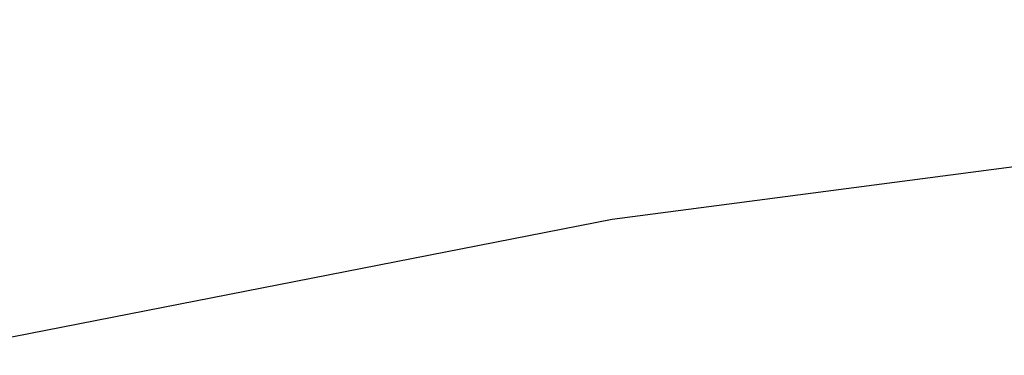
# Model space of a CAD drawing. Extents: x 0 to 370488, y 0 to 4202825.
# Tile 34 of 256: x 360212.91 to 360214.19, y 4200495.303 to 4200495.74. Entities that reach past the tile are written whole.
import ezdxf

# ---------------------------------------------------------------- set-up
doc = ezdxf.new("R2010")
doc.units = 0
doc.header["$LTSCALE"] = 0.5
doc.header["$MEASUREMENT"] = 0
doc.layers.add('(032) Горизонтали утолщенные', color=32, linetype='Continuous', lineweight=30)

msp = doc.modelspace()

# ---------------------------------------------------------------- linework, layer by layer
at = {"layer": '(032) Горизонтали утолщенные', "color": 32}
msp.add_polyline3d([(360221.7452, 4200495.4614, 546), (360220.39, 4200495.59, 546), (360218.98, 4200495.69, 546), (360217.57, 4200495.74, 546), (360216.2, 4200495.73, 546), (360214.9, 4200495.64, 546), (360213.68, 4200495.48, 546), (360212.51, 4200495.25, 546), (360211.4, 4200494.95, 546), (360210.33, 4200494.58, 546), (360209.3, 4200494.14, 546), (360208.29, 4200493.63, 546), (360207.29, 4200493.06, 546), (360206.32, 4200492.41, 546), (360205.37, 4200491.68, 546), (360204.44, 4200490.86, 546)], dxfattribs=at)
msp.add_polyline3d([(360221.7452, 4200495.4614, 546), (360220.39, 4200495.59, 546), (360218.98, 4200495.69, 546), (360217.57, 4200495.74, 546), (360216.2, 4200495.73, 546), (360214.9, 4200495.64, 546), (360213.68, 4200495.48, 546), (360212.51, 4200495.25, 546), (360211.4, 4200494.95, 546), (360210.33, 4200494.58, 546), (360209.3, 4200494.14, 546), (360208.29, 4200493.63, 546), (360207.29, 4200493.06, 546), (360206.32, 4200492.41, 546), (360205.37, 4200491.68, 546), (360204.44, 4200490.86, 546)], dxfattribs=at)
msp.add_polyline3d([(360221.7452, 4200495.4614, 546), (360220.39, 4200495.59, 546), (360218.98, 4200495.69, 546), (360217.57, 4200495.74, 546), (360216.2, 4200495.73, 546), (360214.9, 4200495.64, 546), (360213.68, 4200495.48, 546), (360212.51, 4200495.25, 546), (360211.4, 4200494.95, 546), (360210.33, 4200494.58, 546), (360209.3, 4200494.14, 546), (360208.29, 4200493.63, 546), (360207.29, 4200493.06, 546), (360206.32, 4200492.41, 546), (360205.37, 4200491.68, 546), (360204.44, 4200490.86, 546)], dxfattribs=at)
msp.add_polyline3d([(360221.7452, 4200495.4614, 546), (360220.39, 4200495.59, 546), (360218.98, 4200495.69, 546), (360217.57, 4200495.74, 546), (360216.2, 4200495.73, 546), (360214.9, 4200495.64, 546), (360213.68, 4200495.48, 546), (360212.51, 4200495.25, 546), (360211.4, 4200494.95, 546), (360210.33, 4200494.58, 546), (360209.3, 4200494.14, 546), (360208.29, 4200493.63, 546), (360207.29, 4200493.06, 546), (360206.32, 4200492.41, 546), (360205.37, 4200491.68, 546), (360204.44, 4200490.86, 546)], dxfattribs=at)
msp.add_polyline3d([(360221.7452, 4200495.4614, 546), (360220.39, 4200495.59, 546), (360218.98, 4200495.69, 546), (360217.57, 4200495.74, 546), (360216.2, 4200495.73, 546), (360214.9, 4200495.64, 546), (360213.68, 4200495.48, 546), (360212.51, 4200495.25, 546), (360211.4, 4200494.95, 546), (360210.33, 4200494.58, 546), (360209.3, 4200494.14, 546), (360208.29, 4200493.63, 546), (360207.29, 4200493.06, 546), (360206.32, 4200492.41, 546), (360205.37, 4200491.68, 546), (360204.44, 4200490.86, 546)], dxfattribs=at)
msp.add_polyline3d([(360221.7452, 4200495.4614, 546), (360220.39, 4200495.59, 546), (360218.98, 4200495.69, 546), (360217.57, 4200495.74, 546), (360216.2, 4200495.73, 546), (360214.9, 4200495.64, 546), (360213.68, 4200495.48, 546), (360212.51, 4200495.25, 546), (360211.4, 4200494.95, 546), (360210.33, 4200494.58, 546), (360209.3, 4200494.14, 546), (360208.29, 4200493.63, 546), (360207.29, 4200493.06, 546), (360206.32, 4200492.41, 546), (360205.37, 4200491.68, 546), (360204.44, 4200490.86, 546)], dxfattribs=at)
msp.add_polyline3d([(360221.7452, 4200495.4614, 546), (360220.39, 4200495.59, 546), (360218.98, 4200495.69, 546), (360217.57, 4200495.74, 546), (360216.2, 4200495.73, 546), (360214.9, 4200495.64, 546), (360213.68, 4200495.48, 546), (360212.51, 4200495.25, 546), (360211.4, 4200494.95, 546), (360210.33, 4200494.58, 546), (360209.3, 4200494.14, 546), (360208.29, 4200493.63, 546), (360207.29, 4200493.06, 546), (360206.32, 4200492.41, 546), (360205.37, 4200491.68, 546), (360204.44, 4200490.86, 546)], dxfattribs=at)
msp.add_polyline3d([(360221.7452, 4200495.4614, 546), (360220.39, 4200495.59, 546), (360218.98, 4200495.69, 546), (360217.57, 4200495.74, 546), (360216.2, 4200495.73, 546), (360214.9, 4200495.64, 546), (360213.68, 4200495.48, 546), (360212.51, 4200495.25, 546), (360211.4, 4200494.95, 546), (360210.33, 4200494.58, 546), (360209.3, 4200494.14, 546), (360208.29, 4200493.63, 546), (360207.29, 4200493.06, 546), (360206.32, 4200492.41, 546), (360205.37, 4200491.68, 546), (360204.44, 4200490.86, 546)], dxfattribs=at)
msp.add_polyline3d([(360221.7452, 4200495.4614, 546), (360220.39, 4200495.59, 546), (360218.98, 4200495.69, 546), (360217.57, 4200495.74, 546), (360216.2, 4200495.73, 546), (360214.9, 4200495.64, 546), (360213.68, 4200495.48, 546), (360212.51, 4200495.25, 546), (360211.4, 4200494.95, 546), (360210.33, 4200494.58, 546), (360209.3, 4200494.14, 546), (360208.29, 4200493.63, 546), (360207.29, 4200493.06, 546), (360206.32, 4200492.41, 546), (360205.37, 4200491.68, 546), (360204.44, 4200490.86, 546)], dxfattribs=at)
msp.add_polyline3d([(360221.7452, 4200495.4614, 546), (360220.39, 4200495.59, 546), (360218.98, 4200495.69, 546), (360217.57, 4200495.74, 546), (360216.2, 4200495.73, 546), (360214.9, 4200495.64, 546), (360213.68, 4200495.48, 546), (360212.51, 4200495.25, 546), (360211.4, 4200494.95, 546), (360210.33, 4200494.58, 546), (360209.3, 4200494.14, 546), (360208.29, 4200493.63, 546), (360207.29, 4200493.06, 546), (360206.32, 4200492.41, 546), (360205.37, 4200491.68, 546), (360204.44, 4200490.86, 546)], dxfattribs=at)
msp.add_polyline3d([(360221.7452, 4200495.4614, 546), (360220.39, 4200495.59, 546), (360218.98, 4200495.69, 546), (360217.57, 4200495.74, 546), (360216.2, 4200495.73, 546), (360214.9, 4200495.64, 546), (360213.68, 4200495.48, 546), (360212.51, 4200495.25, 546), (360211.4, 4200494.95, 546), (360210.33, 4200494.58, 546), (360209.3, 4200494.14, 546), (360208.29, 4200493.63, 546), (360207.29, 4200493.06, 546), (360206.32, 4200492.41, 546), (360205.37, 4200491.68, 546), (360204.44, 4200490.86, 546)], dxfattribs=at)
msp.add_polyline3d([(360221.7452, 4200495.4614, 546), (360220.39, 4200495.59, 546), (360218.98, 4200495.69, 546), (360217.57, 4200495.74, 546), (360216.2, 4200495.73, 546), (360214.9, 4200495.64, 546), (360213.68, 4200495.48, 546), (360212.51, 4200495.25, 546), (360211.4, 4200494.95, 546), (360210.33, 4200494.58, 546), (360209.3, 4200494.14, 546), (360208.29, 4200493.63, 546), (360207.29, 4200493.06, 546), (360206.32, 4200492.41, 546), (360205.37, 4200491.68, 546), (360204.44, 4200490.86, 546)], dxfattribs=at)
msp.add_polyline3d([(360221.7452, 4200495.4614, 546), (360220.39, 4200495.59, 546), (360218.98, 4200495.69, 546), (360217.57, 4200495.74, 546), (360216.2, 4200495.73, 546), (360214.9, 4200495.64, 546), (360213.68, 4200495.48, 546), (360212.51, 4200495.25, 546), (360211.4, 4200494.95, 546), (360210.33, 4200494.58, 546), (360209.3, 4200494.14, 546), (360208.29, 4200493.63, 546), (360207.29, 4200493.06, 546), (360206.32, 4200492.41, 546), (360205.37, 4200491.68, 546), (360204.44, 4200490.86, 546)], dxfattribs=at)
msp.add_polyline3d([(360221.7452, 4200495.4614, 546), (360220.39, 4200495.59, 546), (360218.98, 4200495.69, 546), (360217.57, 4200495.74, 546), (360216.2, 4200495.73, 546), (360214.9, 4200495.64, 546), (360213.68, 4200495.48, 546), (360212.51, 4200495.25, 546), (360211.4, 4200494.95, 546), (360210.33, 4200494.58, 546), (360209.3, 4200494.14, 546), (360208.29, 4200493.63, 546), (360207.29, 4200493.06, 546), (360206.32, 4200492.41, 546), (360205.37, 4200491.68, 546), (360204.44, 4200490.86, 546)], dxfattribs=at)
msp.add_polyline3d([(360221.7452, 4200495.4614, 546), (360220.39, 4200495.59, 546), (360218.98, 4200495.69, 546), (360217.57, 4200495.74, 546), (360216.2, 4200495.73, 546), (360214.9, 4200495.64, 546), (360213.68, 4200495.48, 546), (360212.51, 4200495.25, 546), (360211.4, 4200494.95, 546), (360210.33, 4200494.58, 546), (360209.3, 4200494.14, 546), (360208.29, 4200493.63, 546), (360207.29, 4200493.06, 546), (360206.32, 4200492.41, 546), (360205.37, 4200491.68, 546), (360204.44, 4200490.86, 546)], dxfattribs=at)
msp.add_polyline3d([(360221.7452, 4200495.4614, 546), (360220.39, 4200495.59, 546), (360218.98, 4200495.69, 546), (360217.57, 4200495.74, 546), (360216.2, 4200495.73, 546), (360214.9, 4200495.64, 546), (360213.68, 4200495.48, 546), (360212.51, 4200495.25, 546), (360211.4, 4200494.95, 546), (360210.33, 4200494.58, 546), (360209.3, 4200494.14, 546), (360208.29, 4200493.63, 546), (360207.29, 4200493.06, 546), (360206.32, 4200492.41, 546), (360205.37, 4200491.68, 546), (360204.44, 4200490.86, 546)], dxfattribs=at)
msp.add_polyline3d([(360221.7452, 4200495.4614, 546), (360220.39, 4200495.59, 546), (360218.98, 4200495.69, 546), (360217.57, 4200495.74, 546), (360216.2, 4200495.73, 546), (360214.9, 4200495.64, 546), (360213.68, 4200495.48, 546), (360212.51, 4200495.25, 546), (360211.4, 4200494.95, 546), (360210.33, 4200494.58, 546), (360209.3, 4200494.14, 546), (360208.29, 4200493.63, 546), (360207.29, 4200493.06, 546), (360206.32, 4200492.41, 546), (360205.37, 4200491.68, 546), (360204.44, 4200490.86, 546)], dxfattribs=at)
msp.add_polyline3d([(360221.7452, 4200495.4614, 546), (360220.39, 4200495.59, 546), (360218.98, 4200495.69, 546), (360217.57, 4200495.74, 546), (360216.2, 4200495.73, 546), (360214.9, 4200495.64, 546), (360213.68, 4200495.48, 546), (360212.51, 4200495.25, 546), (360211.4, 4200494.95, 546), (360210.33, 4200494.58, 546), (360209.3, 4200494.14, 546), (360208.29, 4200493.63, 546), (360207.29, 4200493.06, 546), (360206.32, 4200492.41, 546), (360205.37, 4200491.68, 546), (360204.44, 4200490.86, 546)], dxfattribs=at)
msp.add_polyline3d([(360221.7452, 4200495.4614, 546), (360220.39, 4200495.59, 546), (360218.98, 4200495.69, 546), (360217.57, 4200495.74, 546), (360216.2, 4200495.73, 546), (360214.9, 4200495.64, 546), (360213.68, 4200495.48, 546), (360212.51, 4200495.25, 546), (360211.4, 4200494.95, 546), (360210.33, 4200494.58, 546), (360209.3, 4200494.14, 546), (360208.29, 4200493.63, 546), (360207.29, 4200493.06, 546), (360206.32, 4200492.41, 546), (360205.37, 4200491.68, 546), (360204.44, 4200490.86, 546)], dxfattribs=at)
msp.add_polyline3d([(360221.7452, 4200495.4614, 546), (360220.39, 4200495.59, 546), (360218.98, 4200495.69, 546), (360217.57, 4200495.74, 546), (360216.2, 4200495.73, 546), (360214.9, 4200495.64, 546), (360213.68, 4200495.48, 546), (360212.51, 4200495.25, 546), (360211.4, 4200494.95, 546), (360210.33, 4200494.58, 546), (360209.3, 4200494.14, 546), (360208.29, 4200493.63, 546), (360207.29, 4200493.06, 546), (360206.32, 4200492.41, 546), (360205.37, 4200491.68, 546), (360204.44, 4200490.86, 546)], dxfattribs=at)
msp.add_polyline3d([(360221.7452, 4200495.4614, 546), (360220.39, 4200495.59, 546), (360218.98, 4200495.69, 546), (360217.57, 4200495.74, 546), (360216.2, 4200495.73, 546), (360214.9, 4200495.64, 546), (360213.68, 4200495.48, 546), (360212.51, 4200495.25, 546), (360211.4, 4200494.95, 546), (360210.33, 4200494.58, 546), (360209.3, 4200494.14, 546), (360208.29, 4200493.63, 546), (360207.29, 4200493.06, 546), (360206.32, 4200492.41, 546), (360205.37, 4200491.68, 546), (360204.44, 4200490.86, 546)], dxfattribs=at)
msp.add_polyline3d([(360221.7452, 4200495.4614, 546), (360220.39, 4200495.59, 546), (360218.98, 4200495.69, 546), (360217.57, 4200495.74, 546), (360216.2, 4200495.73, 546), (360214.9, 4200495.64, 546), (360213.68, 4200495.48, 546), (360212.51, 4200495.25, 546), (360211.4, 4200494.95, 546), (360210.33, 4200494.58, 546), (360209.3, 4200494.14, 546), (360208.29, 4200493.63, 546), (360207.29, 4200493.06, 546), (360206.32, 4200492.41, 546), (360205.37, 4200491.68, 546), (360204.44, 4200490.86, 546)], dxfattribs=at)
msp.add_polyline3d([(360221.7452, 4200495.4614, 546), (360220.39, 4200495.59, 546), (360218.98, 4200495.69, 546), (360217.57, 4200495.74, 546), (360216.2, 4200495.73, 546), (360214.9, 4200495.64, 546), (360213.68, 4200495.48, 546), (360212.51, 4200495.25, 546), (360211.4, 4200494.95, 546), (360210.33, 4200494.58, 546), (360209.3, 4200494.14, 546), (360208.29, 4200493.63, 546), (360207.29, 4200493.06, 546), (360206.32, 4200492.41, 546), (360205.37, 4200491.68, 546), (360204.44, 4200490.86, 546)], dxfattribs=at)
msp.add_polyline3d([(360221.7452, 4200495.4614, 546), (360220.39, 4200495.59, 546), (360218.98, 4200495.69, 546), (360217.57, 4200495.74, 546), (360216.2, 4200495.73, 546), (360214.9, 4200495.64, 546), (360213.68, 4200495.48, 546), (360212.51, 4200495.25, 546), (360211.4, 4200494.95, 546), (360210.33, 4200494.58, 546), (360209.3, 4200494.14, 546), (360208.29, 4200493.63, 546), (360207.29, 4200493.06, 546), (360206.32, 4200492.41, 546), (360205.37, 4200491.68, 546), (360204.44, 4200490.86, 546)], dxfattribs=at)
msp.add_polyline3d([(360221.7452, 4200495.4614, 546), (360220.39, 4200495.59, 546), (360218.98, 4200495.69, 546), (360217.57, 4200495.74, 546), (360216.2, 4200495.73, 546), (360214.9, 4200495.64, 546), (360213.68, 4200495.48, 546), (360212.51, 4200495.25, 546), (360211.4, 4200494.95, 546), (360210.33, 4200494.58, 546), (360209.3, 4200494.14, 546), (360208.29, 4200493.63, 546), (360207.29, 4200493.06, 546), (360206.32, 4200492.41, 546), (360205.37, 4200491.68, 546), (360204.44, 4200490.86, 546)], dxfattribs=at)
msp.add_polyline3d([(360221.7452, 4200495.4614, 546), (360220.39, 4200495.59, 546), (360218.98, 4200495.69, 546), (360217.57, 4200495.74, 546), (360216.2, 4200495.73, 546), (360214.9, 4200495.64, 546), (360213.68, 4200495.48, 546), (360212.51, 4200495.25, 546), (360211.4, 4200494.95, 546), (360210.33, 4200494.58, 546), (360209.3, 4200494.14, 546), (360208.29, 4200493.63, 546), (360207.29, 4200493.06, 546), (360206.32, 4200492.41, 546), (360205.37, 4200491.68, 546), (360204.44, 4200490.86, 546)], dxfattribs=at)
msp.add_polyline3d([(360221.7452, 4200495.4614, 546), (360220.39, 4200495.59, 546), (360218.98, 4200495.69, 546), (360217.57, 4200495.74, 546), (360216.2, 4200495.73, 546), (360214.9, 4200495.64, 546), (360213.68, 4200495.48, 546), (360212.51, 4200495.25, 546), (360211.4, 4200494.95, 546), (360210.33, 4200494.58, 546), (360209.3, 4200494.14, 546), (360208.29, 4200493.63, 546), (360207.29, 4200493.06, 546), (360206.32, 4200492.41, 546), (360205.37, 4200491.68, 546), (360204.44, 4200490.86, 546)], dxfattribs=at)
msp.add_polyline3d([(360221.7452, 4200495.4614, 546), (360220.39, 4200495.59, 546), (360218.98, 4200495.69, 546), (360217.57, 4200495.74, 546), (360216.2, 4200495.73, 546), (360214.9, 4200495.64, 546), (360213.68, 4200495.48, 546), (360212.51, 4200495.25, 546), (360211.4, 4200494.95, 546), (360210.33, 4200494.58, 546), (360209.3, 4200494.14, 546), (360208.29, 4200493.63, 546), (360207.29, 4200493.06, 546), (360206.32, 4200492.41, 546), (360205.37, 4200491.68, 546), (360204.44, 4200490.86, 546)], dxfattribs=at)
msp.add_polyline3d([(360221.7452, 4200495.4614, 546), (360220.39, 4200495.59, 546), (360218.98, 4200495.69, 546), (360217.57, 4200495.74, 546), (360216.2, 4200495.73, 546), (360214.9, 4200495.64, 546), (360213.68, 4200495.48, 546), (360212.51, 4200495.25, 546), (360211.4, 4200494.95, 546), (360210.33, 4200494.58, 546), (360209.3, 4200494.14, 546), (360208.29, 4200493.63, 546), (360207.29, 4200493.06, 546), (360206.32, 4200492.41, 546), (360205.37, 4200491.68, 546), (360204.44, 4200490.86, 546)], dxfattribs=at)
msp.add_polyline3d([(360221.7452, 4200495.4614, 546), (360220.39, 4200495.59, 546), (360218.98, 4200495.69, 546), (360217.57, 4200495.74, 546), (360216.2, 4200495.73, 546), (360214.9, 4200495.64, 546), (360213.68, 4200495.48, 546), (360212.51, 4200495.25, 546), (360211.4, 4200494.95, 546), (360210.33, 4200494.58, 546), (360209.3, 4200494.14, 546), (360208.29, 4200493.63, 546), (360207.29, 4200493.06, 546), (360206.32, 4200492.41, 546), (360205.37, 4200491.68, 546), (360204.44, 4200490.86, 546)], dxfattribs=at)
msp.add_polyline3d([(360221.7452, 4200495.4614, 546), (360220.39, 4200495.59, 546), (360218.98, 4200495.69, 546), (360217.57, 4200495.74, 546), (360216.2, 4200495.73, 546), (360214.9, 4200495.64, 546), (360213.68, 4200495.48, 546), (360212.51, 4200495.25, 546), (360211.4, 4200494.95, 546), (360210.33, 4200494.58, 546), (360209.3, 4200494.14, 546), (360208.29, 4200493.63, 546), (360207.29, 4200493.06, 546), (360206.32, 4200492.41, 546), (360205.37, 4200491.68, 546), (360204.44, 4200490.86, 546)], dxfattribs=at)
msp.add_polyline3d([(360221.7452, 4200495.4614, 546), (360220.39, 4200495.59, 546), (360218.98, 4200495.69, 546), (360217.57, 4200495.74, 546), (360216.2, 4200495.73, 546), (360214.9, 4200495.64, 546), (360213.68, 4200495.48, 546), (360212.51, 4200495.25, 546), (360211.4, 4200494.95, 546), (360210.33, 4200494.58, 546), (360209.3, 4200494.14, 546), (360208.29, 4200493.63, 546), (360207.29, 4200493.06, 546), (360206.32, 4200492.41, 546), (360205.37, 4200491.68, 546), (360204.44, 4200490.86, 546)], dxfattribs=at)
msp.add_polyline3d([(360221.7452, 4200495.4614, 546), (360220.39, 4200495.59, 546), (360218.98, 4200495.69, 546), (360217.57, 4200495.74, 546), (360216.2, 4200495.73, 546), (360214.9, 4200495.64, 546), (360213.68, 4200495.48, 546), (360212.51, 4200495.25, 546), (360211.4, 4200494.95, 546), (360210.33, 4200494.58, 546), (360209.3, 4200494.14, 546), (360208.29, 4200493.63, 546), (360207.29, 4200493.06, 546), (360206.32, 4200492.41, 546), (360205.37, 4200491.68, 546), (360204.44, 4200490.86, 546)], dxfattribs=at)
msp.add_polyline3d([(360221.7452, 4200495.4614, 546), (360220.39, 4200495.59, 546), (360218.98, 4200495.69, 546), (360217.57, 4200495.74, 546), (360216.2, 4200495.73, 546), (360214.9, 4200495.64, 546), (360213.68, 4200495.48, 546), (360212.51, 4200495.25, 546), (360211.4, 4200494.95, 546), (360210.33, 4200494.58, 546), (360209.3, 4200494.14, 546), (360208.29, 4200493.63, 546), (360207.29, 4200493.06, 546), (360206.32, 4200492.41, 546), (360205.37, 4200491.68, 546), (360204.44, 4200490.86, 546)], dxfattribs=at)
msp.add_polyline3d([(360221.7452, 4200495.4614, 546), (360220.39, 4200495.59, 546), (360218.98, 4200495.69, 546), (360217.57, 4200495.74, 546), (360216.2, 4200495.73, 546), (360214.9, 4200495.64, 546), (360213.68, 4200495.48, 546), (360212.51, 4200495.25, 546), (360211.4, 4200494.95, 546), (360210.33, 4200494.58, 546), (360209.3, 4200494.14, 546), (360208.29, 4200493.63, 546), (360207.29, 4200493.06, 546), (360206.32, 4200492.41, 546), (360205.37, 4200491.68, 546), (360204.44, 4200490.86, 546)], dxfattribs=at)
msp.add_polyline3d([(360221.7452, 4200495.4614, 546), (360220.39, 4200495.59, 546), (360218.98, 4200495.69, 546), (360217.57, 4200495.74, 546), (360216.2, 4200495.73, 546), (360214.9, 4200495.64, 546), (360213.68, 4200495.48, 546), (360212.51, 4200495.25, 546), (360211.4, 4200494.95, 546), (360210.33, 4200494.58, 546), (360209.3, 4200494.14, 546), (360208.29, 4200493.63, 546), (360207.29, 4200493.06, 546), (360206.32, 4200492.41, 546), (360205.37, 4200491.68, 546), (360204.44, 4200490.86, 546)], dxfattribs=at)
msp.add_polyline3d([(360221.7452, 4200495.4614, 546), (360220.39, 4200495.59, 546), (360218.98, 4200495.69, 546), (360217.57, 4200495.74, 546), (360216.2, 4200495.73, 546), (360214.9, 4200495.64, 546), (360213.68, 4200495.48, 546), (360212.51, 4200495.25, 546), (360211.4, 4200494.95, 546), (360210.33, 4200494.58, 546), (360209.3, 4200494.14, 546), (360208.29, 4200493.63, 546), (360207.29, 4200493.06, 546), (360206.32, 4200492.41, 546), (360205.37, 4200491.68, 546), (360204.44, 4200490.86, 546)], dxfattribs=at)
msp.add_polyline3d([(360221.7452, 4200495.4614, 546), (360220.39, 4200495.59, 546), (360218.98, 4200495.69, 546), (360217.57, 4200495.74, 546), (360216.2, 4200495.73, 546), (360214.9, 4200495.64, 546), (360213.68, 4200495.48, 546), (360212.51, 4200495.25, 546), (360211.4, 4200494.95, 546), (360210.33, 4200494.58, 546), (360209.3, 4200494.14, 546), (360208.29, 4200493.63, 546), (360207.29, 4200493.06, 546), (360206.32, 4200492.41, 546), (360205.37, 4200491.68, 546), (360204.44, 4200490.86, 546)], dxfattribs=at)
msp.add_polyline3d([(360221.7452, 4200495.4614, 546), (360220.39, 4200495.59, 546), (360218.98, 4200495.69, 546), (360217.57, 4200495.74, 546), (360216.2, 4200495.73, 546), (360214.9, 4200495.64, 546), (360213.68, 4200495.48, 546), (360212.51, 4200495.25, 546), (360211.4, 4200494.95, 546), (360210.33, 4200494.58, 546), (360209.3, 4200494.14, 546), (360208.29, 4200493.63, 546), (360207.29, 4200493.06, 546), (360206.32, 4200492.41, 546), (360205.37, 4200491.68, 546), (360204.44, 4200490.86, 546)], dxfattribs=at)
msp.add_polyline3d([(360221.7452, 4200495.4614, 546), (360220.39, 4200495.59, 546), (360218.98, 4200495.69, 546), (360217.57, 4200495.74, 546), (360216.2, 4200495.73, 546), (360214.9, 4200495.64, 546), (360213.68, 4200495.48, 546), (360212.51, 4200495.25, 546), (360211.4, 4200494.95, 546), (360210.33, 4200494.58, 546), (360209.3, 4200494.14, 546), (360208.29, 4200493.63, 546), (360207.29, 4200493.06, 546), (360206.32, 4200492.41, 546), (360205.37, 4200491.68, 546), (360204.44, 4200490.86, 546)], dxfattribs=at)
msp.add_polyline3d([(360221.7452, 4200495.4614, 546), (360220.39, 4200495.59, 546), (360218.98, 4200495.69, 546), (360217.57, 4200495.74, 546), (360216.2, 4200495.73, 546), (360214.9, 4200495.64, 546), (360213.68, 4200495.48, 546), (360212.51, 4200495.25, 546), (360211.4, 4200494.95, 546), (360210.33, 4200494.58, 546), (360209.3, 4200494.14, 546), (360208.29, 4200493.63, 546), (360207.29, 4200493.06, 546), (360206.32, 4200492.41, 546), (360205.37, 4200491.68, 546), (360204.44, 4200490.86, 546)], dxfattribs=at)
msp.add_polyline3d([(360221.7452, 4200495.4614, 546), (360220.39, 4200495.59, 546), (360218.98, 4200495.69, 546), (360217.57, 4200495.74, 546), (360216.2, 4200495.73, 546), (360214.9, 4200495.64, 546), (360213.68, 4200495.48, 546), (360212.51, 4200495.25, 546), (360211.4, 4200494.95, 546), (360210.33, 4200494.58, 546), (360209.3, 4200494.14, 546), (360208.29, 4200493.63, 546), (360207.29, 4200493.06, 546), (360206.32, 4200492.41, 546), (360205.37, 4200491.68, 546), (360204.44, 4200490.86, 546)], dxfattribs=at)
msp.add_polyline3d([(360221.7452, 4200495.4614, 546), (360220.39, 4200495.59, 546), (360218.98, 4200495.69, 546), (360217.57, 4200495.74, 546), (360216.2, 4200495.73, 546), (360214.9, 4200495.64, 546), (360213.68, 4200495.48, 546), (360212.51, 4200495.25, 546), (360211.4, 4200494.95, 546), (360210.33, 4200494.58, 546), (360209.3, 4200494.14, 546), (360208.29, 4200493.63, 546), (360207.29, 4200493.06, 546), (360206.32, 4200492.41, 546), (360205.37, 4200491.68, 546), (360204.44, 4200490.86, 546)], dxfattribs=at)
msp.add_polyline3d([(360221.7452, 4200495.4614, 546), (360220.39, 4200495.59, 546), (360218.98, 4200495.69, 546), (360217.57, 4200495.74, 546), (360216.2, 4200495.73, 546), (360214.9, 4200495.64, 546), (360213.68, 4200495.48, 546), (360212.51, 4200495.25, 546), (360211.4, 4200494.95, 546), (360210.33, 4200494.58, 546), (360209.3, 4200494.14, 546), (360208.29, 4200493.63, 546), (360207.29, 4200493.06, 546), (360206.32, 4200492.41, 546), (360205.37, 4200491.68, 546), (360204.44, 4200490.86, 546)], dxfattribs=at)
msp.add_polyline3d([(360221.7452, 4200495.4614, 546), (360220.39, 4200495.59, 546), (360218.98, 4200495.69, 546), (360217.57, 4200495.74, 546), (360216.2, 4200495.73, 546), (360214.9, 4200495.64, 546), (360213.68, 4200495.48, 546), (360212.51, 4200495.25, 546), (360211.4, 4200494.95, 546), (360210.33, 4200494.58, 546), (360209.3, 4200494.14, 546), (360208.29, 4200493.63, 546), (360207.29, 4200493.06, 546), (360206.32, 4200492.41, 546), (360205.37, 4200491.68, 546), (360204.44, 4200490.86, 546)], dxfattribs=at)
msp.add_polyline3d([(360221.7452, 4200495.4614, 546), (360220.39, 4200495.59, 546), (360218.98, 4200495.69, 546), (360217.57, 4200495.74, 546), (360216.2, 4200495.73, 546), (360214.9, 4200495.64, 546), (360213.68, 4200495.48, 546), (360212.51, 4200495.25, 546), (360211.4, 4200494.95, 546), (360210.33, 4200494.58, 546), (360209.3, 4200494.14, 546), (360208.29, 4200493.63, 546), (360207.29, 4200493.06, 546), (360206.32, 4200492.41, 546), (360205.37, 4200491.68, 546), (360204.44, 4200490.86, 546)], dxfattribs=at)
msp.add_polyline3d([(360221.7452, 4200495.4614, 546), (360220.39, 4200495.59, 546), (360218.98, 4200495.69, 546), (360217.57, 4200495.74, 546), (360216.2, 4200495.73, 546), (360214.9, 4200495.64, 546), (360213.68, 4200495.48, 546), (360212.51, 4200495.25, 546), (360211.4, 4200494.95, 546), (360210.33, 4200494.58, 546), (360209.3, 4200494.14, 546), (360208.29, 4200493.63, 546), (360207.29, 4200493.06, 546), (360206.32, 4200492.41, 546), (360205.37, 4200491.68, 546), (360204.44, 4200490.86, 546)], dxfattribs=at)
msp.add_polyline3d([(360221.7452, 4200495.4614, 546), (360220.39, 4200495.59, 546), (360218.98, 4200495.69, 546), (360217.57, 4200495.74, 546), (360216.2, 4200495.73, 546), (360214.9, 4200495.64, 546), (360213.68, 4200495.48, 546), (360212.51, 4200495.25, 546), (360211.4, 4200494.95, 546), (360210.33, 4200494.58, 546), (360209.3, 4200494.14, 546), (360208.29, 4200493.63, 546), (360207.29, 4200493.06, 546), (360206.32, 4200492.41, 546), (360205.37, 4200491.68, 546), (360204.44, 4200490.86, 546)], dxfattribs=at)
msp.add_polyline3d([(360221.7452, 4200495.4614, 546), (360220.39, 4200495.59, 546), (360218.98, 4200495.69, 546), (360217.57, 4200495.74, 546), (360216.2, 4200495.73, 546), (360214.9, 4200495.64, 546), (360213.68, 4200495.48, 546), (360212.51, 4200495.25, 546), (360211.4, 4200494.95, 546), (360210.33, 4200494.58, 546), (360209.3, 4200494.14, 546), (360208.29, 4200493.63, 546), (360207.29, 4200493.06, 546), (360206.32, 4200492.41, 546), (360205.37, 4200491.68, 546), (360204.44, 4200490.86, 546)], dxfattribs=at)
msp.add_polyline3d([(360221.7452, 4200495.4614, 546), (360220.39, 4200495.59, 546), (360218.98, 4200495.69, 546), (360217.57, 4200495.74, 546), (360216.2, 4200495.73, 546), (360214.9, 4200495.64, 546), (360213.68, 4200495.48, 546), (360212.51, 4200495.25, 546), (360211.4, 4200494.95, 546), (360210.33, 4200494.58, 546), (360209.3, 4200494.14, 546), (360208.29, 4200493.63, 546), (360207.29, 4200493.06, 546), (360206.32, 4200492.41, 546), (360205.37, 4200491.68, 546), (360204.44, 4200490.86, 546)], dxfattribs=at)
msp.add_polyline3d([(360221.7452, 4200495.4614, 546), (360220.39, 4200495.59, 546), (360218.98, 4200495.69, 546), (360217.57, 4200495.74, 546), (360216.2, 4200495.73, 546), (360214.9, 4200495.64, 546), (360213.68, 4200495.48, 546), (360212.51, 4200495.25, 546), (360211.4, 4200494.95, 546), (360210.33, 4200494.58, 546), (360209.3, 4200494.14, 546), (360208.29, 4200493.63, 546), (360207.29, 4200493.06, 546), (360206.32, 4200492.41, 546), (360205.37, 4200491.68, 546), (360204.44, 4200490.86, 546)], dxfattribs=at)
msp.add_polyline3d([(360221.7452, 4200495.4614, 546), (360220.39, 4200495.59, 546), (360218.98, 4200495.69, 546), (360217.57, 4200495.74, 546), (360216.2, 4200495.73, 546), (360214.9, 4200495.64, 546), (360213.68, 4200495.48, 546), (360212.51, 4200495.25, 546), (360211.4, 4200494.95, 546), (360210.33, 4200494.58, 546), (360209.3, 4200494.14, 546), (360208.29, 4200493.63, 546), (360207.29, 4200493.06, 546), (360206.32, 4200492.41, 546), (360205.37, 4200491.68, 546), (360204.44, 4200490.86, 546)], dxfattribs=at)
msp.add_polyline3d([(360221.7452, 4200495.4614, 546), (360220.39, 4200495.59, 546), (360218.98, 4200495.69, 546), (360217.57, 4200495.74, 546), (360216.2, 4200495.73, 546), (360214.9, 4200495.64, 546), (360213.68, 4200495.48, 546), (360212.51, 4200495.25, 546), (360211.4, 4200494.95, 546), (360210.33, 4200494.58, 546), (360209.3, 4200494.14, 546), (360208.29, 4200493.63, 546), (360207.29, 4200493.06, 546), (360206.32, 4200492.41, 546), (360205.37, 4200491.68, 546), (360204.44, 4200490.86, 546)], dxfattribs=at)
msp.add_polyline3d([(360221.7452, 4200495.4614, 546), (360220.39, 4200495.59, 546), (360218.98, 4200495.69, 546), (360217.57, 4200495.74, 546), (360216.2, 4200495.73, 546), (360214.9, 4200495.64, 546), (360213.68, 4200495.48, 546), (360212.51, 4200495.25, 546), (360211.4, 4200494.95, 546), (360210.33, 4200494.58, 546), (360209.3, 4200494.14, 546), (360208.29, 4200493.63, 546), (360207.29, 4200493.06, 546), (360206.32, 4200492.41, 546), (360205.37, 4200491.68, 546), (360204.44, 4200490.86, 546)], dxfattribs=at)
msp.add_polyline3d([(360221.7452, 4200495.4614, 546), (360220.39, 4200495.59, 546), (360218.98, 4200495.69, 546), (360217.57, 4200495.74, 546), (360216.2, 4200495.73, 546), (360214.9, 4200495.64, 546), (360213.68, 4200495.48, 546), (360212.51, 4200495.25, 546), (360211.4, 4200494.95, 546), (360210.33, 4200494.58, 546), (360209.3, 4200494.14, 546), (360208.29, 4200493.63, 546), (360207.29, 4200493.06, 546), (360206.32, 4200492.41, 546), (360205.37, 4200491.68, 546), (360204.44, 4200490.86, 546)], dxfattribs=at)
msp.add_polyline3d([(360221.7452, 4200495.4614, 546), (360220.39, 4200495.59, 546), (360218.98, 4200495.69, 546), (360217.57, 4200495.74, 546), (360216.2, 4200495.73, 546), (360214.9, 4200495.64, 546), (360213.68, 4200495.48, 546), (360212.51, 4200495.25, 546), (360211.4, 4200494.95, 546), (360210.33, 4200494.58, 546), (360209.3, 4200494.14, 546), (360208.29, 4200493.63, 546), (360207.29, 4200493.06, 546), (360206.32, 4200492.41, 546), (360205.37, 4200491.68, 546), (360204.44, 4200490.86, 546)], dxfattribs=at)
msp.add_polyline3d([(360221.7452, 4200495.4614, 546), (360220.39, 4200495.59, 546), (360218.98, 4200495.69, 546), (360217.57, 4200495.74, 546), (360216.2, 4200495.73, 546), (360214.9, 4200495.64, 546), (360213.68, 4200495.48, 546), (360212.51, 4200495.25, 546), (360211.4, 4200494.95, 546), (360210.33, 4200494.58, 546), (360209.3, 4200494.14, 546), (360208.29, 4200493.63, 546), (360207.29, 4200493.06, 546), (360206.32, 4200492.41, 546), (360205.37, 4200491.68, 546), (360204.44, 4200490.86, 546)], dxfattribs=at)
msp.add_polyline3d([(360221.7452, 4200495.4614, 546), (360220.39, 4200495.59, 546), (360218.98, 4200495.69, 546), (360217.57, 4200495.74, 546), (360216.2, 4200495.73, 546), (360214.9, 4200495.64, 546), (360213.68, 4200495.48, 546), (360212.51, 4200495.25, 546), (360211.4, 4200494.95, 546), (360210.33, 4200494.58, 546), (360209.3, 4200494.14, 546), (360208.29, 4200493.63, 546), (360207.29, 4200493.06, 546), (360206.32, 4200492.41, 546), (360205.37, 4200491.68, 546), (360204.44, 4200490.86, 546)], dxfattribs=at)
msp.add_polyline3d([(360221.7452, 4200495.4614, 546), (360220.39, 4200495.59, 546), (360218.98, 4200495.69, 546), (360217.57, 4200495.74, 546), (360216.2, 4200495.73, 546), (360214.9, 4200495.64, 546), (360213.68, 4200495.48, 546), (360212.51, 4200495.25, 546), (360211.4, 4200494.95, 546), (360210.33, 4200494.58, 546), (360209.3, 4200494.14, 546), (360208.29, 4200493.63, 546), (360207.29, 4200493.06, 546), (360206.32, 4200492.41, 546), (360205.37, 4200491.68, 546), (360204.44, 4200490.86, 546)], dxfattribs=at)
msp.add_polyline3d([(360221.7452, 4200495.4614, 546), (360220.39, 4200495.59, 546), (360218.98, 4200495.69, 546), (360217.57, 4200495.74, 546), (360216.2, 4200495.73, 546), (360214.9, 4200495.64, 546), (360213.68, 4200495.48, 546), (360212.51, 4200495.25, 546), (360211.4, 4200494.95, 546), (360210.33, 4200494.58, 546), (360209.3, 4200494.14, 546), (360208.29, 4200493.63, 546), (360207.29, 4200493.06, 546), (360206.32, 4200492.41, 546), (360205.37, 4200491.68, 546), (360204.44, 4200490.86, 546)], dxfattribs=at)
msp.add_polyline3d([(360221.7452, 4200495.4614, 546), (360220.39, 4200495.59, 546), (360218.98, 4200495.69, 546), (360217.57, 4200495.74, 546), (360216.2, 4200495.73, 546), (360214.9, 4200495.64, 546), (360213.68, 4200495.48, 546), (360212.51, 4200495.25, 546), (360211.4, 4200494.95, 546), (360210.33, 4200494.58, 546), (360209.3, 4200494.14, 546), (360208.29, 4200493.63, 546), (360207.29, 4200493.06, 546), (360206.32, 4200492.41, 546), (360205.37, 4200491.68, 546), (360204.44, 4200490.86, 546)], dxfattribs=at)
msp.add_polyline3d([(360221.7452, 4200495.4614, 546), (360220.39, 4200495.59, 546), (360218.98, 4200495.69, 546), (360217.57, 4200495.74, 546), (360216.2, 4200495.73, 546), (360214.9, 4200495.64, 546), (360213.68, 4200495.48, 546), (360212.51, 4200495.25, 546), (360211.4, 4200494.95, 546), (360210.33, 4200494.58, 546), (360209.3, 4200494.14, 546), (360208.29, 4200493.63, 546), (360207.29, 4200493.06, 546), (360206.32, 4200492.41, 546), (360205.37, 4200491.68, 546), (360204.44, 4200490.86, 546)], dxfattribs=at)
msp.add_polyline3d([(360221.7452, 4200495.4614, 546), (360220.39, 4200495.59, 546), (360218.98, 4200495.69, 546), (360217.57, 4200495.74, 546), (360216.2, 4200495.73, 546), (360214.9, 4200495.64, 546), (360213.68, 4200495.48, 546), (360212.51, 4200495.25, 546), (360211.4, 4200494.95, 546), (360210.33, 4200494.58, 546), (360209.3, 4200494.14, 546), (360208.29, 4200493.63, 546), (360207.29, 4200493.06, 546), (360206.32, 4200492.41, 546), (360205.37, 4200491.68, 546), (360204.44, 4200490.86, 546)], dxfattribs=at)
msp.add_polyline3d([(360221.7452, 4200495.4614, 546), (360220.39, 4200495.59, 546), (360218.98, 4200495.69, 546), (360217.57, 4200495.74, 546), (360216.2, 4200495.73, 546), (360214.9, 4200495.64, 546), (360213.68, 4200495.48, 546), (360212.51, 4200495.25, 546), (360211.4, 4200494.95, 546), (360210.33, 4200494.58, 546), (360209.3, 4200494.14, 546), (360208.29, 4200493.63, 546), (360207.29, 4200493.06, 546), (360206.32, 4200492.41, 546), (360205.37, 4200491.68, 546), (360204.44, 4200490.86, 546)], dxfattribs=at)
msp.add_polyline3d([(360221.7452, 4200495.4614, 546), (360220.39, 4200495.59, 546), (360218.98, 4200495.69, 546), (360217.57, 4200495.74, 546), (360216.2, 4200495.73, 546), (360214.9, 4200495.64, 546), (360213.68, 4200495.48, 546), (360212.51, 4200495.25, 546), (360211.4, 4200494.95, 546), (360210.33, 4200494.58, 546), (360209.3, 4200494.14, 546), (360208.29, 4200493.63, 546), (360207.29, 4200493.06, 546), (360206.32, 4200492.41, 546), (360205.37, 4200491.68, 546), (360204.44, 4200490.86, 546)], dxfattribs=at)
msp.add_polyline3d([(360221.7452, 4200495.4614, 546), (360220.39, 4200495.59, 546), (360218.98, 4200495.69, 546), (360217.57, 4200495.74, 546), (360216.2, 4200495.73, 546), (360214.9, 4200495.64, 546), (360213.68, 4200495.48, 546), (360212.51, 4200495.25, 546), (360211.4, 4200494.95, 546), (360210.33, 4200494.58, 546), (360209.3, 4200494.14, 546), (360208.29, 4200493.63, 546), (360207.29, 4200493.06, 546), (360206.32, 4200492.41, 546), (360205.37, 4200491.68, 546), (360204.44, 4200490.86, 546)], dxfattribs=at)
msp.add_polyline3d([(360221.7452, 4200495.4614, 546), (360220.39, 4200495.59, 546), (360218.98, 4200495.69, 546), (360217.57, 4200495.74, 546), (360216.2, 4200495.73, 546), (360214.9, 4200495.64, 546), (360213.68, 4200495.48, 546), (360212.51, 4200495.25, 546), (360211.4, 4200494.95, 546), (360210.33, 4200494.58, 546), (360209.3, 4200494.14, 546), (360208.29, 4200493.63, 546), (360207.29, 4200493.06, 546), (360206.32, 4200492.41, 546), (360205.37, 4200491.68, 546), (360204.44, 4200490.86, 546)], dxfattribs=at)
msp.add_polyline3d([(360221.7452, 4200495.4614, 546), (360220.39, 4200495.59, 546), (360218.98, 4200495.69, 546), (360217.57, 4200495.74, 546), (360216.2, 4200495.73, 546), (360214.9, 4200495.64, 546), (360213.68, 4200495.48, 546), (360212.51, 4200495.25, 546), (360211.4, 4200494.95, 546), (360210.33, 4200494.58, 546), (360209.3, 4200494.14, 546), (360208.29, 4200493.63, 546), (360207.29, 4200493.06, 546), (360206.32, 4200492.41, 546), (360205.37, 4200491.68, 546), (360204.44, 4200490.86, 546)], dxfattribs=at)
msp.add_polyline3d([(360221.7452, 4200495.4614, 546), (360220.39, 4200495.59, 546), (360218.98, 4200495.69, 546), (360217.57, 4200495.74, 546), (360216.2, 4200495.73, 546), (360214.9, 4200495.64, 546), (360213.68, 4200495.48, 546), (360212.51, 4200495.25, 546), (360211.4, 4200494.95, 546), (360210.33, 4200494.58, 546), (360209.3, 4200494.14, 546), (360208.29, 4200493.63, 546), (360207.29, 4200493.06, 546), (360206.32, 4200492.41, 546), (360205.37, 4200491.68, 546), (360204.44, 4200490.86, 546)], dxfattribs=at)
msp.add_polyline3d([(360221.7452, 4200495.4614, 546), (360220.39, 4200495.59, 546), (360218.98, 4200495.69, 546), (360217.57, 4200495.74, 546), (360216.2, 4200495.73, 546), (360214.9, 4200495.64, 546), (360213.68, 4200495.48, 546), (360212.51, 4200495.25, 546), (360211.4, 4200494.95, 546), (360210.33, 4200494.58, 546), (360209.3, 4200494.14, 546), (360208.29, 4200493.63, 546), (360207.29, 4200493.06, 546), (360206.32, 4200492.41, 546), (360205.37, 4200491.68, 546), (360204.44, 4200490.86, 546)], dxfattribs=at)
msp.add_polyline3d([(360221.7452, 4200495.4614, 546), (360220.39, 4200495.59, 546), (360218.98, 4200495.69, 546), (360217.57, 4200495.74, 546), (360216.2, 4200495.73, 546), (360214.9, 4200495.64, 546), (360213.68, 4200495.48, 546), (360212.51, 4200495.25, 546), (360211.4, 4200494.95, 546), (360210.33, 4200494.58, 546), (360209.3, 4200494.14, 546), (360208.29, 4200493.63, 546), (360207.29, 4200493.06, 546), (360206.32, 4200492.41, 546), (360205.37, 4200491.68, 546), (360204.44, 4200490.86, 546)], dxfattribs=at)
msp.add_polyline3d([(360221.7452, 4200495.4614, 546), (360220.39, 4200495.59, 546), (360218.98, 4200495.69, 546), (360217.57, 4200495.74, 546), (360216.2, 4200495.73, 546), (360214.9, 4200495.64, 546), (360213.68, 4200495.48, 546), (360212.51, 4200495.25, 546), (360211.4, 4200494.95, 546), (360210.33, 4200494.58, 546), (360209.3, 4200494.14, 546), (360208.29, 4200493.63, 546), (360207.29, 4200493.06, 546), (360206.32, 4200492.41, 546), (360205.37, 4200491.68, 546), (360204.44, 4200490.86, 546)], dxfattribs=at)
msp.add_polyline3d([(360221.7452, 4200495.4614, 546), (360220.39, 4200495.59, 546), (360218.98, 4200495.69, 546), (360217.57, 4200495.74, 546), (360216.2, 4200495.73, 546), (360214.9, 4200495.64, 546), (360213.68, 4200495.48, 546), (360212.51, 4200495.25, 546), (360211.4, 4200494.95, 546), (360210.33, 4200494.58, 546), (360209.3, 4200494.14, 546), (360208.29, 4200493.63, 546), (360207.29, 4200493.06, 546), (360206.32, 4200492.41, 546), (360205.37, 4200491.68, 546), (360204.44, 4200490.86, 546)], dxfattribs=at)
msp.add_polyline3d([(360221.7452, 4200495.4614, 546), (360220.39, 4200495.59, 546), (360218.98, 4200495.69, 546), (360217.57, 4200495.74, 546), (360216.2, 4200495.73, 546), (360214.9, 4200495.64, 546), (360213.68, 4200495.48, 546), (360212.51, 4200495.25, 546), (360211.4, 4200494.95, 546), (360210.33, 4200494.58, 546), (360209.3, 4200494.14, 546), (360208.29, 4200493.63, 546), (360207.29, 4200493.06, 546), (360206.32, 4200492.41, 546), (360205.37, 4200491.68, 546), (360204.44, 4200490.86, 546)], dxfattribs=at)
msp.add_polyline3d([(360221.7452, 4200495.4614, 546), (360220.39, 4200495.59, 546), (360218.98, 4200495.69, 546), (360217.57, 4200495.74, 546), (360216.2, 4200495.73, 546), (360214.9, 4200495.64, 546), (360213.68, 4200495.48, 546), (360212.51, 4200495.25, 546), (360211.4, 4200494.95, 546), (360210.33, 4200494.58, 546), (360209.3, 4200494.14, 546), (360208.29, 4200493.63, 546), (360207.29, 4200493.06, 546), (360206.32, 4200492.41, 546), (360205.37, 4200491.68, 546), (360204.44, 4200490.86, 546)], dxfattribs=at)
msp.add_polyline3d([(360221.7452, 4200495.4614, 546), (360220.39, 4200495.59, 546), (360218.98, 4200495.69, 546), (360217.57, 4200495.74, 546), (360216.2, 4200495.73, 546), (360214.9, 4200495.64, 546), (360213.68, 4200495.48, 546), (360212.51, 4200495.25, 546), (360211.4, 4200494.95, 546), (360210.33, 4200494.58, 546), (360209.3, 4200494.14, 546), (360208.29, 4200493.63, 546), (360207.29, 4200493.06, 546), (360206.32, 4200492.41, 546), (360205.37, 4200491.68, 546), (360204.44, 4200490.86, 546)], dxfattribs=at)
msp.add_polyline3d([(360221.7452, 4200495.4614, 546), (360220.39, 4200495.59, 546), (360218.98, 4200495.69, 546), (360217.57, 4200495.74, 546), (360216.2, 4200495.73, 546), (360214.9, 4200495.64, 546), (360213.68, 4200495.48, 546), (360212.51, 4200495.25, 546), (360211.4, 4200494.95, 546), (360210.33, 4200494.58, 546), (360209.3, 4200494.14, 546), (360208.29, 4200493.63, 546), (360207.29, 4200493.06, 546), (360206.32, 4200492.41, 546), (360205.37, 4200491.68, 546), (360204.44, 4200490.86, 546)], dxfattribs=at)
msp.add_polyline3d([(360221.7452, 4200495.4614, 546), (360220.39, 4200495.59, 546), (360218.98, 4200495.69, 546), (360217.57, 4200495.74, 546), (360216.2, 4200495.73, 546), (360214.9, 4200495.64, 546), (360213.68, 4200495.48, 546), (360212.51, 4200495.25, 546), (360211.4, 4200494.95, 546), (360210.33, 4200494.58, 546), (360209.3, 4200494.14, 546), (360208.29, 4200493.63, 546), (360207.29, 4200493.06, 546), (360206.32, 4200492.41, 546), (360205.37, 4200491.68, 546), (360204.44, 4200490.86, 546)], dxfattribs=at)
msp.add_polyline3d([(360221.7452, 4200495.4614, 546), (360220.39, 4200495.59, 546), (360218.98, 4200495.69, 546), (360217.57, 4200495.74, 546), (360216.2, 4200495.73, 546), (360214.9, 4200495.64, 546), (360213.68, 4200495.48, 546), (360212.51, 4200495.25, 546), (360211.4, 4200494.95, 546), (360210.33, 4200494.58, 546), (360209.3, 4200494.14, 546), (360208.29, 4200493.63, 546), (360207.29, 4200493.06, 546), (360206.32, 4200492.41, 546), (360205.37, 4200491.68, 546), (360204.44, 4200490.86, 546)], dxfattribs=at)
msp.add_polyline3d([(360221.7452, 4200495.4614, 546), (360220.39, 4200495.59, 546), (360218.98, 4200495.69, 546), (360217.57, 4200495.74, 546), (360216.2, 4200495.73, 546), (360214.9, 4200495.64, 546), (360213.68, 4200495.48, 546), (360212.51, 4200495.25, 546), (360211.4, 4200494.95, 546), (360210.33, 4200494.58, 546), (360209.3, 4200494.14, 546), (360208.29, 4200493.63, 546), (360207.29, 4200493.06, 546), (360206.32, 4200492.41, 546), (360205.37, 4200491.68, 546), (360204.44, 4200490.86, 546)], dxfattribs=at)
msp.add_polyline3d([(360221.7452, 4200495.4614, 546), (360220.39, 4200495.59, 546), (360218.98, 4200495.69, 546), (360217.57, 4200495.74, 546), (360216.2, 4200495.73, 546), (360214.9, 4200495.64, 546), (360213.68, 4200495.48, 546), (360212.51, 4200495.25, 546), (360211.4, 4200494.95, 546), (360210.33, 4200494.58, 546), (360209.3, 4200494.14, 546), (360208.29, 4200493.63, 546), (360207.29, 4200493.06, 546), (360206.32, 4200492.41, 546), (360205.37, 4200491.68, 546), (360204.44, 4200490.86, 546)], dxfattribs=at)
msp.add_polyline3d([(360221.7452, 4200495.4614, 546), (360220.39, 4200495.59, 546), (360218.98, 4200495.69, 546), (360217.57, 4200495.74, 546), (360216.2, 4200495.73, 546), (360214.9, 4200495.64, 546), (360213.68, 4200495.48, 546), (360212.51, 4200495.25, 546), (360211.4, 4200494.95, 546), (360210.33, 4200494.58, 546), (360209.3, 4200494.14, 546), (360208.29, 4200493.63, 546), (360207.29, 4200493.06, 546), (360206.32, 4200492.41, 546), (360205.37, 4200491.68, 546), (360204.44, 4200490.86, 546)], dxfattribs=at)
msp.add_polyline3d([(360221.7452, 4200495.4614, 546), (360220.39, 4200495.59, 546), (360218.98, 4200495.69, 546), (360217.57, 4200495.74, 546), (360216.2, 4200495.73, 546), (360214.9, 4200495.64, 546), (360213.68, 4200495.48, 546), (360212.51, 4200495.25, 546), (360211.4, 4200494.95, 546), (360210.33, 4200494.58, 546), (360209.3, 4200494.14, 546), (360208.29, 4200493.63, 546), (360207.29, 4200493.06, 546), (360206.32, 4200492.41, 546), (360205.37, 4200491.68, 546), (360204.44, 4200490.86, 546)], dxfattribs=at)
msp.add_polyline3d([(360221.7452, 4200495.4614, 546), (360220.39, 4200495.59, 546), (360218.98, 4200495.69, 546), (360217.57, 4200495.74, 546), (360216.2, 4200495.73, 546), (360214.9, 4200495.64, 546), (360213.68, 4200495.48, 546), (360212.51, 4200495.25, 546), (360211.4, 4200494.95, 546), (360210.33, 4200494.58, 546), (360209.3, 4200494.14, 546), (360208.29, 4200493.63, 546), (360207.29, 4200493.06, 546), (360206.32, 4200492.41, 546), (360205.37, 4200491.68, 546), (360204.44, 4200490.86, 546)], dxfattribs=at)
msp.add_polyline3d([(360221.7452, 4200495.4614, 546), (360220.39, 4200495.59, 546), (360218.98, 4200495.69, 546), (360217.57, 4200495.74, 546), (360216.2, 4200495.73, 546), (360214.9, 4200495.64, 546), (360213.68, 4200495.48, 546), (360212.51, 4200495.25, 546), (360211.4, 4200494.95, 546), (360210.33, 4200494.58, 546), (360209.3, 4200494.14, 546), (360208.29, 4200493.63, 546), (360207.29, 4200493.06, 546), (360206.32, 4200492.41, 546), (360205.37, 4200491.68, 546), (360204.44, 4200490.86, 546)], dxfattribs=at)
msp.add_polyline3d([(360221.7452, 4200495.4614, 546), (360220.39, 4200495.59, 546), (360218.98, 4200495.69, 546), (360217.57, 4200495.74, 546), (360216.2, 4200495.73, 546), (360214.9, 4200495.64, 546), (360213.68, 4200495.48, 546), (360212.51, 4200495.25, 546), (360211.4, 4200494.95, 546), (360210.33, 4200494.58, 546), (360209.3, 4200494.14, 546), (360208.29, 4200493.63, 546), (360207.29, 4200493.06, 546), (360206.32, 4200492.41, 546), (360205.37, 4200491.68, 546), (360204.44, 4200490.86, 546)], dxfattribs=at)
msp.add_polyline3d([(360221.7452, 4200495.4614, 546), (360220.39, 4200495.59, 546), (360218.98, 4200495.69, 546), (360217.57, 4200495.74, 546), (360216.2, 4200495.73, 546), (360214.9, 4200495.64, 546), (360213.68, 4200495.48, 546), (360212.51, 4200495.25, 546), (360211.4, 4200494.95, 546), (360210.33, 4200494.58, 546), (360209.3, 4200494.14, 546), (360208.29, 4200493.63, 546), (360207.29, 4200493.06, 546), (360206.32, 4200492.41, 546), (360205.37, 4200491.68, 546), (360204.44, 4200490.86, 546)], dxfattribs=at)
msp.add_polyline3d([(360221.7452, 4200495.4614, 546), (360220.39, 4200495.59, 546), (360218.98, 4200495.69, 546), (360217.57, 4200495.74, 546), (360216.2, 4200495.73, 546), (360214.9, 4200495.64, 546), (360213.68, 4200495.48, 546), (360212.51, 4200495.25, 546), (360211.4, 4200494.95, 546), (360210.33, 4200494.58, 546), (360209.3, 4200494.14, 546), (360208.29, 4200493.63, 546), (360207.29, 4200493.06, 546), (360206.32, 4200492.41, 546), (360205.37, 4200491.68, 546), (360204.44, 4200490.86, 546)], dxfattribs=at)
msp.add_polyline3d([(360221.7452, 4200495.4614, 546), (360220.39, 4200495.59, 546), (360218.98, 4200495.69, 546), (360217.57, 4200495.74, 546), (360216.2, 4200495.73, 546), (360214.9, 4200495.64, 546), (360213.68, 4200495.48, 546), (360212.51, 4200495.25, 546), (360211.4, 4200494.95, 546), (360210.33, 4200494.58, 546), (360209.3, 4200494.14, 546), (360208.29, 4200493.63, 546), (360207.29, 4200493.06, 546), (360206.32, 4200492.41, 546), (360205.37, 4200491.68, 546), (360204.44, 4200490.86, 546)], dxfattribs=at)
msp.add_polyline3d([(360221.7452, 4200495.4614, 546), (360220.39, 4200495.59, 546), (360218.98, 4200495.69, 546), (360217.57, 4200495.74, 546), (360216.2, 4200495.73, 546), (360214.9, 4200495.64, 546), (360213.68, 4200495.48, 546), (360212.51, 4200495.25, 546), (360211.4, 4200494.95, 546), (360210.33, 4200494.58, 546), (360209.3, 4200494.14, 546), (360208.29, 4200493.63, 546), (360207.29, 4200493.06, 546), (360206.32, 4200492.41, 546), (360205.37, 4200491.68, 546), (360204.44, 4200490.86, 546)], dxfattribs=at)
msp.add_polyline3d([(360221.7452, 4200495.4614, 546), (360220.39, 4200495.59, 546), (360218.98, 4200495.69, 546), (360217.57, 4200495.74, 546), (360216.2, 4200495.73, 546), (360214.9, 4200495.64, 546), (360213.68, 4200495.48, 546), (360212.51, 4200495.25, 546), (360211.4, 4200494.95, 546), (360210.33, 4200494.58, 546), (360209.3, 4200494.14, 546), (360208.29, 4200493.63, 546), (360207.29, 4200493.06, 546), (360206.32, 4200492.41, 546), (360205.37, 4200491.68, 546), (360204.44, 4200490.86, 546)], dxfattribs=at)
msp.add_polyline3d([(360221.7452, 4200495.4614, 546), (360220.39, 4200495.59, 546), (360218.98, 4200495.69, 546), (360217.57, 4200495.74, 546), (360216.2, 4200495.73, 546), (360214.9, 4200495.64, 546), (360213.68, 4200495.48, 546), (360212.51, 4200495.25, 546), (360211.4, 4200494.95, 546), (360210.33, 4200494.58, 546), (360209.3, 4200494.14, 546), (360208.29, 4200493.63, 546), (360207.29, 4200493.06, 546), (360206.32, 4200492.41, 546), (360205.37, 4200491.68, 546), (360204.44, 4200490.86, 546)], dxfattribs=at)
msp.add_polyline3d([(360221.7452, 4200495.4614, 546), (360220.39, 4200495.59, 546), (360218.98, 4200495.69, 546), (360217.57, 4200495.74, 546), (360216.2, 4200495.73, 546), (360214.9, 4200495.64, 546), (360213.68, 4200495.48, 546), (360212.51, 4200495.25, 546), (360211.4, 4200494.95, 546), (360210.33, 4200494.58, 546), (360209.3, 4200494.14, 546), (360208.29, 4200493.63, 546), (360207.29, 4200493.06, 546), (360206.32, 4200492.41, 546), (360205.37, 4200491.68, 546), (360204.44, 4200490.86, 546)], dxfattribs=at)
msp.add_polyline3d([(360221.7452, 4200495.4614, 546), (360220.39, 4200495.59, 546), (360218.98, 4200495.69, 546), (360217.57, 4200495.74, 546), (360216.2, 4200495.73, 546), (360214.9, 4200495.64, 546), (360213.68, 4200495.48, 546), (360212.51, 4200495.25, 546), (360211.4, 4200494.95, 546), (360210.33, 4200494.58, 546), (360209.3, 4200494.14, 546), (360208.29, 4200493.63, 546), (360207.29, 4200493.06, 546), (360206.32, 4200492.41, 546), (360205.37, 4200491.68, 546), (360204.44, 4200490.86, 546)], dxfattribs=at)
msp.add_polyline3d([(360221.7452, 4200495.4614, 546), (360220.39, 4200495.59, 546), (360218.98, 4200495.69, 546), (360217.57, 4200495.74, 546), (360216.2, 4200495.73, 546), (360214.9, 4200495.64, 546), (360213.68, 4200495.48, 546), (360212.51, 4200495.25, 546), (360211.4, 4200494.95, 546), (360210.33, 4200494.58, 546), (360209.3, 4200494.14, 546), (360208.29, 4200493.63, 546), (360207.29, 4200493.06, 546), (360206.32, 4200492.41, 546), (360205.37, 4200491.68, 546), (360204.44, 4200490.86, 546)], dxfattribs=at)
msp.add_polyline3d([(360221.7452, 4200495.4614, 546), (360220.39, 4200495.59, 546), (360218.98, 4200495.69, 546), (360217.57, 4200495.74, 546), (360216.2, 4200495.73, 546), (360214.9, 4200495.64, 546), (360213.68, 4200495.48, 546), (360212.51, 4200495.25, 546), (360211.4, 4200494.95, 546), (360210.33, 4200494.58, 546), (360209.3, 4200494.14, 546), (360208.29, 4200493.63, 546), (360207.29, 4200493.06, 546), (360206.32, 4200492.41, 546), (360205.37, 4200491.68, 546), (360204.44, 4200490.86, 546)], dxfattribs=at)
msp.add_polyline3d([(360221.7452, 4200495.4614, 546), (360220.39, 4200495.59, 546), (360218.98, 4200495.69, 546), (360217.57, 4200495.74, 546), (360216.2, 4200495.73, 546), (360214.9, 4200495.64, 546), (360213.68, 4200495.48, 546), (360212.51, 4200495.25, 546), (360211.4, 4200494.95, 546), (360210.33, 4200494.58, 546), (360209.3, 4200494.14, 546), (360208.29, 4200493.63, 546), (360207.29, 4200493.06, 546), (360206.32, 4200492.41, 546), (360205.37, 4200491.68, 546), (360204.44, 4200490.86, 546)], dxfattribs=at)
msp.add_polyline3d([(360221.7452, 4200495.4614, 546), (360220.39, 4200495.59, 546), (360218.98, 4200495.69, 546), (360217.57, 4200495.74, 546), (360216.2, 4200495.73, 546), (360214.9, 4200495.64, 546), (360213.68, 4200495.48, 546), (360212.51, 4200495.25, 546), (360211.4, 4200494.95, 546), (360210.33, 4200494.58, 546), (360209.3, 4200494.14, 546), (360208.29, 4200493.63, 546), (360207.29, 4200493.06, 546), (360206.32, 4200492.41, 546), (360205.37, 4200491.68, 546), (360204.44, 4200490.86, 546)], dxfattribs=at)
msp.add_polyline3d([(360221.7452, 4200495.4614, 546), (360220.39, 4200495.59, 546), (360218.98, 4200495.69, 546), (360217.57, 4200495.74, 546), (360216.2, 4200495.73, 546), (360214.9, 4200495.64, 546), (360213.68, 4200495.48, 546), (360212.51, 4200495.25, 546), (360211.4, 4200494.95, 546), (360210.33, 4200494.58, 546), (360209.3, 4200494.14, 546), (360208.29, 4200493.63, 546), (360207.29, 4200493.06, 546), (360206.32, 4200492.41, 546), (360205.37, 4200491.68, 546), (360204.44, 4200490.86, 546)], dxfattribs=at)
msp.add_polyline3d([(360221.7452, 4200495.4614, 546), (360220.39, 4200495.59, 546), (360218.98, 4200495.69, 546), (360217.57, 4200495.74, 546), (360216.2, 4200495.73, 546), (360214.9, 4200495.64, 546), (360213.68, 4200495.48, 546), (360212.51, 4200495.25, 546), (360211.4, 4200494.95, 546), (360210.33, 4200494.58, 546), (360209.3, 4200494.14, 546), (360208.29, 4200493.63, 546), (360207.29, 4200493.06, 546), (360206.32, 4200492.41, 546), (360205.37, 4200491.68, 546), (360204.44, 4200490.86, 546)], dxfattribs=at)
msp.add_polyline3d([(360221.7452, 4200495.4614, 546), (360220.39, 4200495.59, 546), (360218.98, 4200495.69, 546), (360217.57, 4200495.74, 546), (360216.2, 4200495.73, 546), (360214.9, 4200495.64, 546), (360213.68, 4200495.48, 546), (360212.51, 4200495.25, 546), (360211.4, 4200494.95, 546), (360210.33, 4200494.58, 546), (360209.3, 4200494.14, 546), (360208.29, 4200493.63, 546), (360207.29, 4200493.06, 546), (360206.32, 4200492.41, 546), (360205.37, 4200491.68, 546), (360204.44, 4200490.86, 546)], dxfattribs=at)
msp.add_polyline3d([(360221.7452, 4200495.4614, 546), (360220.39, 4200495.59, 546), (360218.98, 4200495.69, 546), (360217.57, 4200495.74, 546), (360216.2, 4200495.73, 546), (360214.9, 4200495.64, 546), (360213.68, 4200495.48, 546), (360212.51, 4200495.25, 546), (360211.4, 4200494.95, 546), (360210.33, 4200494.58, 546), (360209.3, 4200494.14, 546), (360208.29, 4200493.63, 546), (360207.29, 4200493.06, 546), (360206.32, 4200492.41, 546), (360205.37, 4200491.68, 546), (360204.44, 4200490.86, 546)], dxfattribs=at)
msp.add_polyline3d([(360221.7452, 4200495.4614, 546), (360220.39, 4200495.59, 546), (360218.98, 4200495.69, 546), (360217.57, 4200495.74, 546), (360216.2, 4200495.73, 546), (360214.9, 4200495.64, 546), (360213.68, 4200495.48, 546), (360212.51, 4200495.25, 546), (360211.4, 4200494.95, 546), (360210.33, 4200494.58, 546), (360209.3, 4200494.14, 546), (360208.29, 4200493.63, 546), (360207.29, 4200493.06, 546), (360206.32, 4200492.41, 546), (360205.37, 4200491.68, 546), (360204.44, 4200490.86, 546)], dxfattribs=at)

doc.saveas('drawing.dxf')
